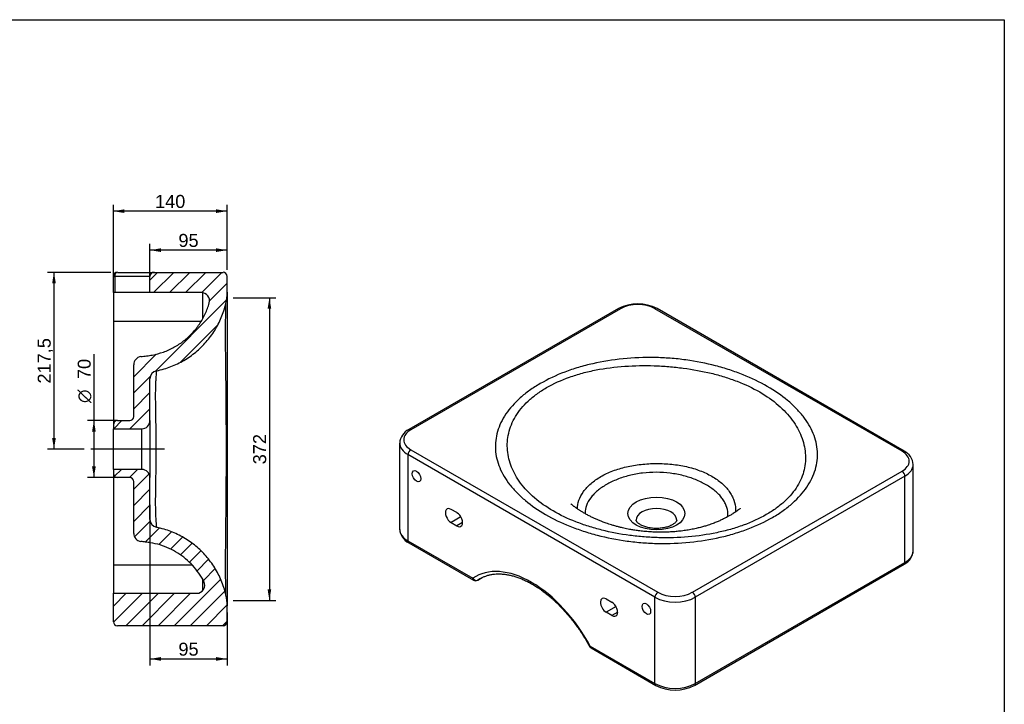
# Model space of a CAD drawing. Header units: millimetres. Extents: x 11 to 285, y 7 to 203.
# Tile 3 of 3: x 133 to 284, y 98 to 203. Entities that reach past the tile are written whole.
import ezdxf
from ezdxf.enums import TextEntityAlignment as Align
from ezdxf.lldxf.tags import DXFTag

# ---------------------------------------------------------------- set-up
doc = ezdxf.new("R2010")
doc.units = ezdxf.units.MM
for name, color, linetype in [('1', 7, 'Continuous'), ('Default', 7, 'Continuous'), ('LINES_50X44', 7, 'Continuous')]:
    doc.layers.add(name, color=color, linetype=linetype)
doc.styles.add('SEACAD_Arial', font='arial.ttf')
doc.styles.add('SEACAD_Solid_Edge_ANSI1_Symbols', font='semeca1.ttf')
tags = doc.linetypes.add('CENTER2', pattern=[28.575, 19.05, -3.175, 3.175, -3.175]).pattern_tags.tags
tags[10:11] = [DXFTag(74, 4), DXFTag(75, 0), DXFTag(340, '0'), DXFTag(46, 0.0), DXFTag(50, 0.0), DXFTag(44, 0.0), DXFTag(45, 0.0)]
tags[8:9] = [DXFTag(74, 4), DXFTag(75, 0), DXFTag(340, '0'), DXFTag(46, 0.0), DXFTag(50, 0.0), DXFTag(44, 0.0), DXFTag(45, 0.0)]
tags[6:7] = [DXFTag(74, 4), DXFTag(75, 0), DXFTag(340, '0'), DXFTag(46, 0.0), DXFTag(50, 0.0), DXFTag(44, 0.0), DXFTag(45, 0.0)]
tags[4:5] = [DXFTag(74, 4), DXFTag(75, 0), DXFTag(340, '0'), DXFTag(46, 0.0), DXFTag(50, 0.0), DXFTag(44, 0.0), DXFTag(45, 0.0)]
doc.dimstyles.new('ISO_PALLINATURA', dxfattribs={"dimtxt": 2, "dimasz": 1.7, "dimexe": 1, "dimexo": 1, "dimgap": 1, "dimtad": 1, "dimlfac": 8, "dimtxsty": 'SEACAD_Arial', "dimblk1": '_SE_FILLED', "dimblk2": '_SE_FILLED', "dimsah": 1, "dimcen": 1, "dimadec": 0, "dimazin": 0, "dimtfac": 1, "dimtmove": 0, "dimatfit": 3, "dimfxl": 1, "dimtolj": 1, "dimarcsym": 0})

# ---------------------------------------------------------------- blocks, each defined once
blk = doc.blocks.new('SEANNOT_GROUP1')
at = {"layer": 'Default', "color": 7, "linetype": 'CENTER2'}
blk.add_line((155.15, 136.79), (143.78, 136.79), dxfattribs=at)
blk = doc.blocks.new('SE4')
at = {"layer": 'LINES_50X44', "linetype": 'Continuous'}
h = blk.add_hatch(dxfattribs=at)
h.set_pattern_fill('ANSI31', scale=0.55118, angle=9.362e-06, style=0)
edge = h.paths.add_edge_path()
edge.add_line((147.28, 140.54), (147.28, 139.92))
edge.add_line((147.28, 139.92), (151.65, 139.92))
edge.add_arc((151.65, 141.17), 1.25, 270, 360)
edge.add_line((152.9, 141.17), (152.9, 147.61))
edge.add_arc((154.15, 147.61), 1.25, 101.4079, 180, ccw=False)
edge.add_spline(control_points=[(153.91, 148.83), (154.3, 148.91), (154.69, 149.01), (155.79, 149.33), (156.48, 149.6), (157.82, 150.24), (158.46, 150.62), (159.68, 151.47), (160.25, 151.94), (161.31, 152.98), (161.8, 153.54), (162.68, 154.73), (163.07, 155.36), (163.75, 156.68), (164.04, 157.37), (164.39, 158.45), (164.5, 158.84), (164.59, 159.24)], knot_values=[0.056914, 0.056914, 0.056914, 0.056914, 0.124782, 0.124782, 0.249782, 0.249782, 0.374782, 0.374782, 0.499782, 0.499782, 0.624782, 0.624782, 0.749782, 0.749782, 0.874782, 0.874782, 0.942869, 0.942869, 0.942869, 0.942869], degree=3, periodic=0)
edge.add_arc((157.28, 160.91), 7.5, 347.0804, 360)
edge.add_line((164.78, 160.91), (164.78, 163.36))
edge.add_arc((164.15, 163.36), 0.625, 0, 90)
edge.add_line((164.15, 163.98), (153.53, 163.98))
edge.add_arc((153.53, 163.36), 0.625, 90, 180)
edge.add_line((152.9, 163.36), (152.9, 160.86))
edge.add_line((152.9, 160.86), (160.81, 160.86))
edge.add_arc((160.81, 159.61), 1.25, -15.6909, 90, ccw=False)
edge.add_spline(control_points=[(162.02, 159.27), (161.86, 158.69), (161.65, 158.13), (161.33, 157.45), (161.27, 157.32), (161.13, 157.05), (161.06, 156.92), (160.84, 156.53), (160.69, 156.28), (160.19, 155.54), (159.82, 155.07), (159.31, 154.53), (159.2, 154.42), (158.99, 154.21), (158.88, 154.1), (158.55, 153.8), (158.32, 153.61), (157.62, 153.06), (157.12, 152.74), (156.47, 152.38), (156.34, 152.31), (156.07, 152.17), (155.93, 152.11), (155.52, 151.93), (155.25, 151.82), (154.41, 151.52), (153.84, 151.36), (153.12, 151.23), (152.97, 151.2), (152.68, 151.16), (152.53, 151.14), (152.09, 151.09), (151.79, 151.05), (151.5, 151.01)], knot_values=[0, 0, 0, 0, 0.125, 0.125, 0.15625, 0.15625, 0.1875, 0.1875, 0.25, 0.25, 0.375, 0.375, 0.40625, 0.40625, 0.4375, 0.4375, 0.5, 0.5, 0.625, 0.625, 0.65625, 0.65625, 0.6875, 0.6875, 0.75, 0.75, 0.875, 0.875, 0.90625, 0.90625, 0.9375, 0.9375, 1, 1, 1, 1], degree=3, periodic=0)
edge.add_arc((151.65, 149.77), 1.25, 97.1725, 180)
edge.add_line((150.4, 149.77), (150.4, 141.79))
edge.add_arc((149.78, 141.79), 0.625, 270, 360, ccw=False)
edge.add_line((149.78, 141.17), (147.9, 141.17))
edge.add_arc((147.9, 140.54), 0.625, 90, 180)
h = blk.add_hatch(dxfattribs=at)
h.set_pattern_fill('ANSI31', scale=0.55118, angle=9.362e-06, style=0)
edge = h.paths.add_edge_path()
edge.add_line((147.9, 132.42), (149.78, 132.42))
edge.add_arc((149.78, 131.79), 0.625, 0, 90, ccw=False)
edge.add_line((150.4, 131.79), (150.4, 123.82))
edge.add_arc((151.65, 123.82), 1.25, 180, 262.8275)
edge.add_spline(control_points=[(151.5, 122.58), (151.75, 122.54), (151.99, 122.51), (152.37, 122.47), (152.49, 122.45), (152.74, 122.42), (152.86, 122.4), (153.48, 122.3), (153.97, 122.19), (154.69, 121.97), (154.92, 121.89), (155.4, 121.71), (155.63, 121.62), (156.31, 121.3), (156.75, 121.07), (157.59, 120.54), (158, 120.24), (158.58, 119.76), (158.77, 119.59), (159.13, 119.25), (159.31, 119.07), (159.81, 118.52), (160.12, 118.13), (160.55, 117.51), (160.69, 117.3), (160.89, 116.98), (160.95, 116.87), (161.07, 116.65), (161.13, 116.54), (161.19, 116.43)], knot_values=[0, 0, 0, 0, 0.0625, 0.0625, 0.09375, 0.09375, 0.125, 0.125, 0.25, 0.25, 0.3125, 0.3125, 0.375, 0.375, 0.5, 0.5, 0.625, 0.625, 0.6875, 0.6875, 0.75, 0.75, 0.875, 0.875, 0.9375, 0.9375, 0.96875, 0.96875, 1, 1, 1, 1], degree=3, periodic=0)
edge.add_arc((160.08, 115.86), 1.25, -90, 27.2576, ccw=False)
edge.add_line((160.08, 114.61), (147.28, 114.61))
edge.add_line((147.28, 114.61), (147.28, 110.23))
edge.add_arc((147.9, 110.23), 0.625, 180, 270)
edge.add_line((147.9, 109.61), (164.15, 109.61))
edge.add_arc((164.15, 110.23), 0.625, 270, 360)
edge.add_line((164.78, 110.23), (164.78, 112.67))
edge.add_arc((157.28, 112.67), 7.5, 0, 12.9196)
edge.add_spline(control_points=[(164.59, 114.35), (164.5, 114.74), (164.39, 115.13), (164.04, 116.22), (163.75, 116.91), (163.07, 118.23), (162.68, 118.86), (161.8, 120.05), (161.31, 120.61), (160.25, 121.65), (159.68, 122.12), (158.46, 122.97), (157.82, 123.34), (156.48, 123.99), (155.79, 124.25), (154.69, 124.58), (154.3, 124.68), (153.91, 124.75)], knot_values=[0.056914, 0.056914, 0.056914, 0.056914, 0.125, 0.125, 0.25, 0.25, 0.375, 0.375, 0.5, 0.5, 0.625, 0.625, 0.75, 0.75, 0.875, 0.875, 0.942869, 0.942869, 0.942869, 0.942869], degree=3, periodic=0)
edge.add_arc((154.15, 125.98), 1.25, 180, 258.5921, ccw=False)
edge.add_line((152.9, 125.98), (152.9, 132.42))
edge.add_arc((151.65, 132.42), 1.25, 0, 90)
edge.add_line((151.65, 133.67), (147.28, 133.67))
edge.add_line((147.28, 133.67), (147.28, 133.04))
edge.add_arc((147.9, 133.04), 0.625, 180, 270)
at = {"layer": 'LINES_50X44', "color": 7, "linetype": 'Continuous'}
for p, q in [((147.9, 163.98), (153.53, 163.98)), ((153.53, 163.98), (164.15, 163.98)), ((147.28, 160.86), (147.28, 163.36)), ((147.28, 163.36), (147.48, 163.36)), ((147.48, 163.36), (147.48, 160.86)), ((152.9, 163.36), (147.48, 163.36)), ((152.9, 160.86), (152.9, 163.36)), ((164.78, 160.91), (164.78, 163.36)), ((147.48, 160.86), (147.28, 160.86)), ((147.28, 160.86), (147.28, 156.48)), ((152.9, 160.86), (147.48, 160.86)), ((160.81, 160.86), (152.9, 160.86)), ((161.03, 156.86), (161.03, 160.84)), ((164.78, 160.91), (164.78, 112.67)), ((147.28, 156.48), (147.28, 140.54)), ((147.28, 156.48), (160.8, 156.48)), ((150.4, 141.79), (150.4, 149.77)), ((152.9, 141.17), (152.9, 147.61)), ((147.9, 141.17), (149.78, 141.17)), ((152.9, 141.17), (152.9, 132.42)), ((147.28, 140.54), (147.28, 139.92)), ((147.28, 133.67), (147.28, 139.92)), ((147.28, 139.92), (151.65, 139.92)), ((151.65, 133.67), (151.65, 139.92)), ((147.28, 133.67), (147.28, 133.04)), ((151.65, 133.67), (147.28, 133.67)), ((147.28, 133.04), (147.28, 118.98)), ((149.78, 132.42), (147.9, 132.42)), ((152.9, 125.98), (152.9, 132.42)), ((150.4, 123.82), (150.4, 131.79)), ((147.28, 118.98), (147.28, 114.61)), ((147.28, 118.98), (159.38, 118.98)), ((161.03, 115.05), (161.03, 116.71)), ((147.28, 114.61), (160.08, 114.61)), ((147.28, 110.23), (147.28, 114.61)), ((164.78, 110.23), (164.78, 112.67)), ((164.15, 109.61), (147.9, 109.61))]:
    blk.add_line(p, q, dxfattribs=at)
for centre, radius, start, end in [((147.9, 163.36), 0.625, 90, 180), ((153.53, 163.36), 0.625, 90, 180), ((164.15, 163.36), 0.625, 0, 90), ((160.81, 159.61), 1.25, 344.3091, 90), ((157.28, 160.91), 7.5, 347.0804, 0), ((151.65, 149.77), 1.25, 97.1725, 180), ((151.65, 149.77), 1.25, 97.1745, 180.0004), ((154.15, 147.61), 1.25, 101.4079, 180), ((147.9, 140.54), 0.625, 90, 180), ((149.78, 141.79), 0.625, 270, 0), ((151.65, 141.17), 1.25, 270, 0), ((151.65, 132.42), 1.25, 0, 90), ((147.9, 133.04), 0.625, 180, 270), ((149.78, 131.79), 0.625, 0, 90), ((154.15, 125.98), 1.25, 180, 258.5921), ((151.65, 123.82), 1.25, 180, 262.8275), ((160.08, 115.86), 1.25, 270, 27.2576), ((157.28, 112.67), 7.5, 0, 12.9196), ((147.9, 110.23), 0.625, 180, 270), ((164.15, 110.23), 0.625, 270, 0)]:
    blk.add_arc(centre, radius, start, end, dxfattribs=at)
blk.add_ellipse((147.9, 163.36), major_axis=(0, 0.625), ratio=0.675351, start_param=0, end_param=1.570796, dxfattribs=at)
for points, knots in [([(151.5, 151.01), (151.79, 151.05), (152.09, 151.09), (152.68, 151.16), (152.97, 151.2), (153.84, 151.36), (154.41, 151.52), (155.25, 151.82), (155.52, 151.93), (156.07, 152.17), (156.34, 152.31), (157.12, 152.74), (157.62, 153.06), (158.32, 153.61), (158.55, 153.8), (158.99, 154.2), (159.21, 154.42), (159.82, 155.07), (160.19, 155.54), (160.85, 156.52), (161.15, 157.04), (161.65, 158.13), (161.86, 158.69), (162.02, 159.27)], [0, 0, 0, 0, 0.0625, 0.0625, 0.125, 0.125, 0.25, 0.25, 0.3125, 0.3125, 0.375, 0.375, 0.5, 0.5, 0.5625, 0.5625, 0.625, 0.625, 0.75, 0.75, 0.875, 0.875, 1, 1, 1, 1]), ([(153.91, 148.83), (154.3, 148.91), (154.69, 149.01), (155.79, 149.33), (156.48, 149.6), (157.82, 150.24), (158.46, 150.62), (159.68, 151.47), (160.25, 151.94), (161.31, 152.98), (161.8, 153.54), (162.68, 154.73), (163.07, 155.36), (163.75, 156.68), (164.04, 157.37), (164.39, 158.45), (164.5, 158.84), (164.59, 159.24)], [0, 0, 0, 0, 0.076605, 0.076605, 0.217696, 0.217696, 0.358787, 0.358787, 0.499877, 0.499877, 0.640968, 0.640968, 0.782059, 0.782059, 0.923149, 0.923149, 1, 1, 1, 1]), ([(164.59, 114.35), (164.59, 114.35), (164.59, 114.5), (164.58, 114.94), (164.57, 115.12), (164.57, 115.55), (164.56, 115.8), (164.55, 116.64), (164.54, 117.33), (164.54, 118.53), (164.54, 118.97), (164.54, 119.88), (164.54, 120.36), (164.55, 121.37), (164.55, 121.9), (164.57, 123.01), (164.57, 123.59), (164.59, 125.41), (164.61, 126.69), (164.63, 128.72), (164.63, 129.42), (164.64, 130.49), (164.64, 130.86), (164.65, 131.58), (164.65, 131.95), (164.66, 133.79), (164.66, 135.29), (164.66, 137.57), (164.66, 138.33), (164.66, 139.84), (164.65, 140.6), (164.64, 142.81), (164.63, 144.22), (164.61, 146.25), (164.61, 146.92), (164.59, 148.21), (164.59, 148.84), (164.56, 150.63), (164.55, 151.73), (164.54, 153.25), (164.54, 153.74), (164.54, 154.65), (164.54, 155.07), (164.54, 156.27), (164.55, 156.95), (164.56, 157.8), (164.57, 158.05), (164.57, 158.48), (164.58, 158.66), (164.59, 159.09), (164.59, 159.24), (164.59, 159.24)], [0, 0, 0, 0, 0.0625, 0.0625, 0.09375, 0.09375, 0.125, 0.125, 0.1875, 0.1875, 0.21875, 0.21875, 0.25, 0.25, 0.28125, 0.28125, 0.3125, 0.3125, 0.375, 0.375, 0.40625, 0.40625, 0.421875, 0.421875, 0.4375, 0.4375, 0.5, 0.5, 0.53125, 0.53125, 0.5625, 0.5625, 0.625, 0.625, 0.65625, 0.65625, 0.6875, 0.6875, 0.75, 0.75, 0.78125, 0.78125, 0.8125, 0.8125, 0.875, 0.875, 0.90625, 0.90625, 0.9375, 0.9375, 1, 1, 1, 1]), ([(153.91, 148.83), (153.91, 148.83), (153.9, 148.76), (153.87, 148.55), (153.86, 148.46), (153.84, 148.24), (153.83, 148.11), (153.81, 147.82), (153.8, 147.66), (153.78, 147.29), (153.77, 147.09), (153.75, 146.44), (153.73, 145.94), (153.72, 144.82), (153.73, 144.2), (153.74, 142.88), (153.75, 142.18), (153.77, 141.08), (153.78, 140.7), (153.79, 139.94), (153.8, 139.56), (153.82, 138.39), (153.83, 137.6), (153.83, 136), (153.82, 135.21), (153.8, 134.03), (153.79, 133.64), (153.78, 132.88), (153.77, 132.51), (153.76, 131.78), (153.75, 131.42), (153.74, 130.71), (153.74, 130.37), (153.73, 129.37), (153.72, 128.76), (153.73, 127.65), (153.75, 127.14), (153.78, 126.28), (153.8, 125.92), (153.83, 125.48), (153.84, 125.35), (153.86, 125.13), (153.87, 125.04), (153.9, 124.83), (153.91, 124.75), (153.91, 124.75)], [0, 0, 0, 0, 0.0625, 0.0625, 0.09375, 0.09375, 0.125, 0.125, 0.15625, 0.15625, 0.1875, 0.1875, 0.25, 0.25, 0.3125, 0.3125, 0.375, 0.375, 0.40625, 0.40625, 0.4375, 0.4375, 0.5, 0.5, 0.5625, 0.5625, 0.59375, 0.59375, 0.625, 0.625, 0.65625, 0.65625, 0.6875, 0.6875, 0.75, 0.75, 0.8125, 0.8125, 0.875, 0.875, 0.90625, 0.90625, 0.9375, 0.9375, 1, 1, 1, 1]), ([(164.59, 114.35), (164.5, 114.74), (164.39, 115.13), (164.04, 116.22), (163.75, 116.91), (163.07, 118.23), (162.68, 118.86), (161.8, 120.05), (161.31, 120.61), (160.25, 121.65), (159.68, 122.12), (158.46, 122.97), (157.82, 123.34), (156.48, 123.99), (155.79, 124.25), (154.69, 124.58), (154.3, 124.68), (153.91, 124.75)], [0, 0, 0, 0, 0.076851, 0.076851, 0.217941, 0.217941, 0.359032, 0.359032, 0.500123, 0.500123, 0.641213, 0.641213, 0.782304, 0.782304, 0.923395, 0.923395, 1, 1, 1, 1]), ([(161.19, 116.43), (160.96, 116.87), (160.7, 117.31), (160.12, 118.13), (159.81, 118.52), (159.14, 119.25), (158.77, 119.6), (158, 120.24), (157.59, 120.54), (156.75, 121.07), (156.31, 121.3), (155.4, 121.72), (154.93, 121.9), (153.97, 122.19), (153.48, 122.3), (152.74, 122.42), (152.49, 122.45), (151.99, 122.51), (151.75, 122.54), (151.5, 122.58)], [0, 0, 0, 0, 0.125, 0.125, 0.25, 0.25, 0.375, 0.375, 0.5, 0.5, 0.625, 0.625, 0.75, 0.75, 0.875, 0.875, 0.9375, 0.9375, 1, 1, 1, 1])]:
    blk.add_open_spline(points, degree=3, knots=knots, dxfattribs=at)
blk = doc.blocks.new('DMBLK8')
at = {"layer": 'Default', "linetype": 'Continuous'}
for points in [[(154.6, 167.68), (152.9, 167.39), (154.6, 167.11)], [(163.08, 167.68), (163.08, 167.11), (164.78, 167.39)]]:
    blk.add_hatch(color=7, dxfattribs=at).paths.add_polyline_path(points)
at = {"layer": 'Default', "color": 7, "linetype": 'Continuous'}
for p, q in [((152.9, 163.11), (152.9, 168.39)), ((164.78, 164.36), (164.78, 168.39)), ((164.78, 167.39), (152.9, 167.39))]:
    blk.add_line(p, q, dxfattribs=at)
at = {"layer": 'Default', "color": 7, "linetype": 'Continuous', "style": 'SEACAD_Arial'}
blk.add_text('95', height=2, dxfattribs=at).set_placement((157.28, 169.89), align=Align.TOP_LEFT)
blk = doc.blocks.new('_SE_FILLED')
at = {"color": 0}
blk.add_line((0, 0), (-1, 0), dxfattribs=at)
blk.add_solid([(0, 0), (-1, -0.1665), (-1, 0.1665), (0, 0)], dxfattribs=at)
blk = doc.blocks.new('DMBLK9')
at = {"layer": 'Default', "linetype": 'Continuous'}
for points in [[(148.98, 173.68), (147.28, 173.39), (148.98, 173.11)], [(163.08, 173.68), (163.08, 173.11), (164.78, 173.39)]]:
    blk.add_hatch(color=7, dxfattribs=at).paths.add_polyline_path(points)
at = {"layer": 'Default', "color": 7, "linetype": 'Continuous'}
for p, q in [((147.28, 163.11), (147.28, 174.39)), ((164.78, 164.36), (164.78, 174.39)), ((164.78, 173.39), (147.28, 173.39))]:
    blk.add_line(p, q, dxfattribs=at)
at = {"layer": 'Default', "color": 7, "linetype": 'Continuous', "style": 'SEACAD_Arial'}
blk.add_text('140', height=2, dxfattribs=at).set_placement((153.68, 175.89), align=Align.TOP_LEFT)
blk = doc.blocks.new('DMBLK10')
at = {"layer": 'Default', "linetype": 'Continuous'}
for points in [[(137.85, 162.28), (138.42, 162.28), (138.13, 163.98)], [(137.85, 138.49), (138.13, 136.79), (138.42, 138.49)]]:
    blk.add_hatch(color=7, dxfattribs=at).paths.add_polyline_path(points)
at = {"layer": 'Default', "color": 7, "linetype": 'Continuous'}
for p, q in [((146.9, 163.98), (137.13, 163.98)), ((138.13, 163.98), (138.13, 136.79)), ((142.78, 136.79), (137.13, 136.79))]:
    blk.add_line(p, q, dxfattribs=at)
at = {"layer": 'Default', "color": 7, "linetype": 'Continuous', "style": 'SEACAD_Arial'}
blk.add_text('217,5', height=2, rotation=90, dxfattribs=at).set_placement((135.63, 146.87), align=Align.TOP_LEFT)
blk = doc.blocks.new('DMBLK11')
at = {"layer": 'Default', "linetype": 'Continuous'}
for points in [[(143.99, 139.47), (144.56, 139.47), (144.28, 141.17)], [(143.99, 134.12), (144.28, 132.42), (144.56, 134.12)]]:
    blk.add_hatch(color=7, dxfattribs=at).paths.add_polyline_path(points)
at = {"layer": 'Default', "color": 7, "linetype": 'Continuous'}
for p, q in [((144.28, 151.39), (144.28, 132.42)), ((147.84, 141.17), (143.28, 141.17)), ((147.84, 132.42), (143.28, 132.42))]:
    blk.add_line(p, q, dxfattribs=at)
for s, style, p in [('70', 'SEACAD_Arial', (141.78, 147.56)), ('O', 'SEACAD_Solid_Edge_ANSI1_Symbols', (141.78, 143.88))]:
    blk.add_text(s, height=2, rotation=90, dxfattribs=dict(at, style=style)).set_placement(p, align=Align.TOP_LEFT)
blk = doc.blocks.new('DMBLK12')
at = {"layer": 'Default', "linetype": 'Continuous'}
for points in [[(171.56, 158.37), (171.28, 160.07), (171, 158.37)], [(171.56, 115.22), (171, 115.22), (171.28, 113.52)]]:
    blk.add_hatch(color=7, dxfattribs=at).paths.add_polyline_path(points)
at = {"layer": 'Default', "color": 7, "linetype": 'Continuous'}
for p, q in [((165.73, 160.07), (172.28, 160.07)), ((171.28, 160.07), (171.28, 113.52)), ((165.73, 113.52), (172.28, 113.52))]:
    blk.add_line(p, q, dxfattribs=at)
at = {"layer": 'Default', "color": 7, "linetype": 'Continuous', "style": 'SEACAD_Arial'}
blk.add_text('372', height=2, rotation=90, dxfattribs=at).set_placement((168.78, 134.45), align=Align.TOP_LEFT)
blk = doc.blocks.new('DMBLK13')
at = {"layer": 'Default', "linetype": 'Continuous'}
for points in [[(154.6, 104.23), (154.6, 104.8), (152.9, 104.51)], [(163.08, 104.23), (164.78, 104.51), (163.08, 104.8)]]:
    blk.add_hatch(color=7, dxfattribs=at).paths.add_polyline_path(points)
at = {"layer": 'Default', "color": 7, "linetype": 'Continuous'}
for p, q in [((152.9, 128.2), (152.9, 103.51)), ((164.78, 111.67), (164.78, 103.51)), ((152.9, 104.51), (164.78, 104.51))]:
    blk.add_line(p, q, dxfattribs=at)
at = {"layer": 'Default', "color": 7, "linetype": 'Continuous', "style": 'SEACAD_Arial'}
blk.add_text('95', height=2, dxfattribs=at).set_placement((157.28, 107.01), align=Align.TOP_LEFT)
blk = doc.blocks.new('SE6')
at = {"layer": 'LINES_50X44', "color": 7, "linetype": 'Continuous'}
for p, q in [((224.99, 158.42), (192.73, 139.8)), ((225.31, 158.39), (193.05, 139.76)), ((268.62, 136.45), (230.61, 158.39)), ((268.93, 136.48), (230.92, 158.42)), ((191.32, 137.72), (191.32, 124.46)), ((193.05, 136.7), (231.05, 114.76)), ((192.6, 135.94), (192.6, 122.67)), ((230.61, 113.99), (192.6, 135.94)), ((236.36, 114.76), (268.62, 133.39)), ((270.34, 121.14), (270.34, 134.41)), ((269.06, 132.62), (236.8, 113.99)), ((269.06, 119.35), (269.06, 132.62)), ((200.12, 127.01), (199.23, 127.52)), ((200.74, 126.35), (199.23, 125.48)), ((199.23, 125.48), (200.12, 124.97)), ((201, 125.48), (200.12, 124.97)), ((192.6, 122.67), (202.57, 116.91)), ((192.73, 122.38), (202.7, 116.63)), ((236.67, 100.44), (268.93, 119.07)), ((236.8, 100.73), (269.06, 119.35)), ((203.33, 116.63), (204.04, 117.04)), ((203.34, 116.64), (204.04, 117.04)), ((223.1, 113.74), (223.98, 113.23)), ((230.61, 100.73), (230.61, 113.99)), ((236.8, 113.99), (236.8, 100.73)), ((224.61, 112.57), (223.1, 111.7)), ((223.98, 111.19), (223.1, 111.7)), ((224.87, 111.7), (223.98, 111.19)), ((220.64, 106.48), (230.61, 100.73)), ((220.77, 106.2), (230.74, 100.44))]:
    blk.add_line(p, q, dxfattribs=at)
for centre, radius, start, end in [((227.96, 152.64), 6.49, 62.8439, 117.1561), ((193.78, 137.57), 2.46, 115.2526, 176.389), ((267.89, 134.26), 2.45, 3.4539, 64.8693), ((193.78, 124.61), 2.46, 184.0248, 244.7967), ((267.89, 121.29), 2.45, 295.1616, 357.0348), ((203.01, 117.17), 0.625, 240, 300), ((221.08, 106.74), 0.625, 208.5453, 240), ((233.7, 106.22), 6.49, 242.8439, 297.1561)]:
    blk.add_arc(centre, radius, start, end, dxfattribs=at)
for centre, major_axis, ratio, start_param, end_param in [((225.31, 157.88), (0.312, -0.541), 0.57735, 2.356194, 3.141593), ((227.96, 156.86), (3.75, 0), 0.57735, 0.785398, 2.356194), ((230.61, 157.88), (-0.312, -0.541), 0.57735, 3.141593, 3.926991), ((195.7, 138.23), (3.75, 0), 0.57735, 2.356194, 3.926991), ((193.05, 139.25), (0.312, -0.541), 0.57735, 2.356194, 3.141787), ((195.7, 137.72), (4.37, 0), 0.57735, 3.141368, 3.926991), ((193.05, 136.19), (0.312, 0.541), 0.57735, 0.785398, 2.356194), ((268.62, 135.94), (-0.312, -0.541), 0.57735, 3.141781, 3.926991), ((265.97, 134.92), (-3.75, 0), 0.57735, 2.356194, 3.926991), ((268.62, 132.88), (0.312, -0.541), 0.57735, 0.785398, 2.356194), ((265.97, 134.41), (-4.37, 0), 0.57735, 2.356194, 3.141368), ((199.23, 126.5), (0.62, -1.08), 0.57735, 2.356194, 5.497787), ((230.83, 125.86), (3.12, 0), 0.57735, 0.001152, 3.139712), ((200.12, 125.99), (-0.62, 1.08), 0.57735, 2.356194, 5.497787), ((195.7, 124.46), (4.38, 0), 0.57735, 3.141593, 3.147738), ((195.7, 124.46), (4.38, 0), 0.57735, 3.147738, 3.926991), ((193.05, 122.92), (0.312, 0.541), 0.57735, 2.356194, 3.141593), ((265.97, 121.14), (-4.37, 0), 0.57735, 2.356194, 3.141593), ((265.97, 121.14), (-4.37, 0), 0.57735, 3.141593, 3.147738), ((211.61, 102.14), (8.66, -15.01), 0.57735, 1.526838, 3.185551), ((268.62, 119.61), (-0.312, 0.541), 0.57735, 3.141593, 3.926991), ((203.01, 117.17), (0.312, 0.541), 0.57735, 2.356194, 3.141593), ((203.01, 117.17), (-0.353, 0.516), 0.815708, 1.50873, 3.079526), ((212.05, 102.4), (8.35, -14.46), 0.57735, 3.145125, 3.185551), ((212.05, 102.4), (8.35, -14.46), 0.57735, 3.141593, 3.145125), ((203.01, 117.17), (-0.312, 0.541), 0.57735, 3.141593, 3.185551), ((223.1, 112.72), (0.62, -1.08), 0.57735, 2.356195, 5.497787), ((231.05, 114.25), (0.312, 0.541), 0.57735, 0.785398, 2.356194), ((233.7, 115.78), (4.37, 0), 0.57735, 3.926991, 5.497787), ((233.7, 116.29), (-3.75, 0), 0.57735, 0.785398, 2.356194), ((236.36, 114.25), (-0.312, 0.541), 0.57735, 3.926991, 5.497787), ((223.98, 112.21), (-0.62, 1.08), 0.57735, 2.356194, 5.497787), ((221.08, 106.74), (0.549, 0.299), 0.03588, 3.141309, 3.757528), ((221.08, 106.74), (0.312, 0.541), 0.57735, 2.356194, 3.141593), ((233.7, 102.51), (-4.38, 0), 0.57735, 0.785398, 2.356194), ((231.05, 100.98), (0.312, 0.541), 0.57735, 2.356194, 3.141792), ((236.36, 100.98), (-0.312, 0.541), 0.57735, 3.141387, 3.926991)]:
    blk.add_ellipse(centre, major_axis=major_axis, ratio=ratio, start_param=start_param, end_param=end_param, dxfattribs=at)
for centre, major_axis in [((193.93, 132.62), (0.469, -0.812)), ((230.83, 126.88), (-4.38, 0)), ((229.28, 112.21), (0.469, -0.812))]:
    blk.add_ellipse(centre, major_axis=major_axis, ratio=0.57735, dxfattribs=at)
for points, knots in [([(247.89, 146.42), (249.04, 145.76), (250.08, 145.04), (251.45, 143.9), (251.88, 143.51), (252.48, 142.9), (252.67, 142.69), (253.04, 142.27), (253.22, 142.06), (254.05, 140.99), (254.57, 140.11), (255.13, 138.76), (255.28, 138.3), (255.5, 137.38), (255.57, 136.9), (255.66, 135.5), (255.55, 134.57), (255.15, 133.2), (254.97, 132.74), (254.54, 131.83), (254.28, 131.39), (253.4, 130.09), (252.66, 129.26), (251.33, 128.08), (250.85, 127.7), (249.83, 126.97), (249.28, 126.62), (247.55, 125.62), (246.3, 125.03), (244.26, 124.25), (243.56, 124.02), (242.11, 123.58), (241.38, 123.39), (239.13, 122.88), (237.57, 122.63), (234.36, 122.31), (232.74, 122.24), (230.33, 122.29), (229.52, 122.33), (227.91, 122.45), (227.1, 122.54), (224.74, 122.86), (223.21, 123.16), (221, 123.74), (220.27, 123.95), (218.86, 124.41), (218.17, 124.66), (216.18, 125.46), (214.94, 126.06), (212.63, 127.39), (211.6, 128.1), (210.22, 129.25), (209.79, 129.64), (209.19, 130.25), (209, 130.45), (208.63, 130.87), (208.45, 131.08), (207.61, 132.15), (207.09, 133.03), (206.53, 134.39), (206.38, 134.84), (206.16, 135.77), (206.09, 136.24), (206.01, 137.65), (206.11, 138.57), (206.51, 139.95), (206.69, 140.41), (207.12, 141.31), (207.38, 141.76), (208.26, 143.06), (209, 143.89), (210.33, 145.07), (210.81, 145.45), (211.84, 146.18), (212.38, 146.53), (214.11, 147.53), (215.37, 148.13), (217.4, 148.9), (218.11, 149.14), (219.55, 149.57), (220.29, 149.76), (222.54, 150.27), (224.09, 150.52), (227.31, 150.84), (228.93, 150.91), (231.35, 150.86), (232.15, 150.82), (233.76, 150.7), (234.57, 150.61), (236.93, 150.29), (238.46, 149.99), (240.67, 149.41), (241.4, 149.2), (242.82, 148.73), (243.5, 148.49), (245.49, 147.69), (246.73, 147.09), (247.89, 146.42)], [0, 0, 0, 0, 0.03125, 0.03125, 0.046875, 0.046875, 0.054688, 0.054688, 0.0625, 0.0625, 0.09375, 0.09375, 0.109375, 0.109375, 0.125, 0.125, 0.15625, 0.15625, 0.171875, 0.171875, 0.1875, 0.1875, 0.21875, 0.21875, 0.234375, 0.234375, 0.25, 0.25, 0.28125, 0.28125, 0.296875, 0.296875, 0.3125, 0.3125, 0.34375, 0.34375, 0.375, 0.375, 0.390625, 0.390625, 0.40625, 0.40625, 0.4375, 0.4375, 0.453125, 0.453125, 0.46875, 0.46875, 0.5, 0.5, 0.53125, 0.53125, 0.546875, 0.546875, 0.554687, 0.554687, 0.5625, 0.5625, 0.59375, 0.59375, 0.609375, 0.609375, 0.625, 0.625, 0.65625, 0.65625, 0.671875, 0.671875, 0.6875, 0.6875, 0.71875, 0.71875, 0.734375, 0.734375, 0.75, 0.75, 0.78125, 0.78125, 0.796875, 0.796875, 0.8125, 0.8125, 0.84375, 0.84375, 0.875, 0.875, 0.890625, 0.890625, 0.90625, 0.90625, 0.9375, 0.9375, 0.953125, 0.953125, 0.96875, 0.96875, 1, 1, 1, 1]), ([(247.74, 126.72), (248.28, 127.03), (248.78, 127.35), (249.73, 128.04), (250.17, 128.4), (251.37, 129.5), (252.01, 130.28), (252.76, 131.49), (252.97, 131.9), (253.33, 132.75), (253.46, 133.17), (253.76, 134.44), (253.82, 135.3), (253.7, 136.6), (253.63, 137.04), (253.42, 137.9), (253.29, 138.33), (252.79, 139.6), (252.33, 140.43), (251.43, 141.65), (251.1, 142.05), (250.38, 142.82), (250, 143.19), (248.74, 144.28), (247.79, 144.95), (245.64, 146.2), (244.48, 146.74), (242.61, 147.46), (241.96, 147.69), (240.63, 148.1), (239.94, 148.29), (237.86, 148.79), (236.43, 149.05), (234.22, 149.34), (233.47, 149.42), (231.97, 149.54), (231.22, 149.59), (228.96, 149.66), (227.45, 149.64), (224.44, 149.43), (222.97, 149.24), (220.85, 148.83), (220.15, 148.66), (219.12, 148.39), (218.78, 148.29), (218.12, 148.08), (217.79, 147.97), (216.19, 147.4), (215.01, 146.87), (213.39, 145.93), (212.88, 145.6), (211.94, 144.91), (211.5, 144.55), (210.3, 143.43), (209.65, 142.64), (208.9, 141.39), (208.69, 140.97), (208.34, 140.1), (208.2, 139.67), (207.9, 138.36), (207.84, 137.48), (207.96, 136.16), (208.03, 135.72), (208.24, 134.86), (208.37, 134.43), (208.88, 133.17), (209.34, 132.35), (210.23, 131.15), (210.56, 130.76), (211.28, 130), (211.67, 129.63), (212.92, 128.56), (213.87, 127.89), (216.02, 126.65), (217.19, 126.09), (219.06, 125.36), (219.7, 125.13), (221.03, 124.7), (221.72, 124.51), (223.8, 123.98), (225.24, 123.71), (227.45, 123.41), (228.2, 123.33), (229.7, 123.22), (230.45, 123.18), (232.71, 123.12), (234.22, 123.16), (237.23, 123.42), (238.7, 123.63), (240.82, 124.08), (241.52, 124.25), (242.55, 124.54), (242.89, 124.64), (243.55, 124.85), (243.88, 124.97), (245.48, 125.55), (246.66, 126.09), (247.74, 126.72)], [0, 0, 0, 0, 0.015625, 0.015625, 0.03125, 0.03125, 0.0625, 0.0625, 0.078125, 0.078125, 0.09375, 0.09375, 0.125, 0.125, 0.140625, 0.140625, 0.15625, 0.15625, 0.1875, 0.1875, 0.203125, 0.203125, 0.21875, 0.21875, 0.25, 0.25, 0.28125, 0.28125, 0.296875, 0.296875, 0.3125, 0.3125, 0.34375, 0.34375, 0.359375, 0.359375, 0.375, 0.375, 0.40625, 0.40625, 0.4375, 0.4375, 0.453125, 0.453125, 0.460937, 0.460937, 0.46875, 0.46875, 0.5, 0.5, 0.515625, 0.515625, 0.53125, 0.53125, 0.5625, 0.5625, 0.578125, 0.578125, 0.59375, 0.59375, 0.625, 0.625, 0.640625, 0.640625, 0.65625, 0.65625, 0.6875, 0.6875, 0.703125, 0.703125, 0.71875, 0.71875, 0.75, 0.75, 0.78125, 0.78125, 0.796875, 0.796875, 0.8125, 0.8125, 0.84375, 0.84375, 0.859375, 0.859375, 0.875, 0.875, 0.90625, 0.90625, 0.9375, 0.9375, 0.953125, 0.953125, 0.960937, 0.960937, 0.96875, 0.96875, 1, 1, 1, 1]), ([(222.28, 132.57), (222.85, 132.9), (223.46, 133.18), (224.44, 133.56), (224.79, 133.67), (225.48, 133.88), (225.84, 133.97), (226.56, 134.14), (226.93, 134.21), (227.69, 134.34), (228.08, 134.4), (229.25, 134.52), (230.03, 134.57), (231.62, 134.57), (232.42, 134.53), (233.96, 134.37), (234.71, 134.25), (235.8, 134.01), (236.16, 133.91), (236.86, 133.71), (237.19, 133.59), (238.17, 133.23), (238.78, 132.94), (239.91, 132.29), (240.42, 131.93), (241.1, 131.34), (241.31, 131.13), (241.7, 130.72), (241.87, 130.5), (242.18, 130.07), (242.32, 129.84), (242.56, 129.39), (242.66, 129.16), (242.9, 128.47), (242.99, 128), (242.99, 127.39), (242.98, 127.24), (242.96, 127.08)], [0, 0, 0, 0, 0.03125, 0.03125, 0.046875, 0.046875, 0.0625, 0.0625, 0.078125, 0.078125, 0.09375, 0.09375, 0.125, 0.125, 0.15625, 0.15625, 0.1875, 0.1875, 0.203125, 0.203125, 0.21875, 0.21875, 0.25, 0.25, 0.28125, 0.28125, 0.296875, 0.296875, 0.3125, 0.3125, 0.328125, 0.328125, 0.34375, 0.34375, 0.375, 0.375, 0.3853839, 0.3853839, 0.3853839, 0.3853839]), ([(218.68, 127.58), (218.68, 128.02), (218.76, 128.48), (219.07, 129.38), (219.31, 129.83), (219.77, 130.47), (219.95, 130.69), (220.33, 131.1), (220.54, 131.3), (221.21, 131.88), (221.71, 132.24), (222.28, 132.57)], [0.8753454, 0.8753454, 0.8753454, 0.8753454, 0.90625, 0.90625, 0.9375, 0.9375, 0.953125, 0.953125, 0.96875, 0.96875, 1, 1, 1, 1]), ([(238.48, 131.29), (237.97, 131.59), (237.43, 131.85), (236.55, 132.21), (236.25, 132.32), (235.63, 132.52), (235.31, 132.61), (234.33, 132.87), (233.65, 132.99), (232.27, 133.17), (231.54, 133.22), (230.12, 133.22), (229.41, 133.18), (228.36, 133.06), (228.01, 133), (227.33, 132.88), (226.99, 132.81), (226.34, 132.64), (226.02, 132.55), (225.4, 132.35), (225.09, 132.24), (224.2, 131.89), (223.65, 131.62), (222.63, 131.04), (222.18, 130.72), (221.57, 130.22), (221.38, 130.04), (221.03, 129.68), (220.87, 129.49), (220.44, 128.93), (220.22, 128.54), (219.93, 127.73), (219.85, 127.32), (219.85, 126.89), (219.85, 126.87), (219.85, 126.86)], [0, 0, 0, 0, 0.03125, 0.03125, 0.046875, 0.046875, 0.0625, 0.0625, 0.09375, 0.09375, 0.125, 0.125, 0.15625, 0.15625, 0.171875, 0.171875, 0.1875, 0.1875, 0.203125, 0.203125, 0.21875, 0.21875, 0.25, 0.25, 0.28125, 0.28125, 0.296875, 0.296875, 0.3125, 0.3125, 0.34375, 0.34375, 0.375, 0.375, 0.3761551, 0.3761551, 0.3761551, 0.3761551]), ([(241.78, 126.37), (241.8, 126.53), (241.81, 126.7), (241.81, 127.27), (241.73, 127.68), (241.51, 128.29), (241.41, 128.49), (241.19, 128.88), (241.06, 129.08), (240.77, 129.45), (240.61, 129.64), (240.26, 130), (240.07, 130.17), (239.45, 130.68), (238.99, 131), (238.48, 131.29)], [0.8626178, 0.8626178, 0.8626178, 0.8626178, 0.875, 0.875, 0.90625, 0.90625, 0.921875, 0.921875, 0.9375, 0.9375, 0.953125, 0.953125, 0.96875, 0.96875, 1, 1, 1, 1]), ([(243.72, 127.68), (243.72, 127.68), (243.7, 127.66), (243.61, 127.57), (243.44, 127.44), (243.21, 127.26), (242.94, 127.08), (242.67, 126.9), (242.49, 126.79), (242.25, 126.64), (241.93, 126.46), (241.6, 126.28), (241.2, 126.07), (240.74, 125.85), (240.16, 125.59), (239.53, 125.34), (238.87, 125.11), (238.22, 124.91), (237.59, 124.73), (236.9, 124.57), (236.15, 124.41), (235.32, 124.27), (234.48, 124.16), (233.63, 124.08), (232.76, 124.02), (231.78, 123.99), (230.79, 124), (229.82, 124.05), (228.93, 124.12), (228.11, 124.21), (227.37, 124.32), (226.76, 124.43), (226.25, 124.53), (225.82, 124.62), (225.4, 124.71), (224.94, 124.83), (224.42, 124.97), (223.8, 125.16), (223.13, 125.38), (222.48, 125.62), (221.94, 125.84), (221.48, 126.04), (221.05, 126.24), (220.59, 126.46), (220.18, 126.68), (219.84, 126.87), (219.6, 127), (219.39, 127.13), (219.21, 127.24), (219.04, 127.34), (218.87, 127.46), (218.67, 127.59), (218.49, 127.71), (218.35, 127.81), (218.24, 127.9), (218.12, 127.98), (218, 128.08), (217.89, 128.17), (217.8, 128.25), (217.72, 128.31), (217.68, 128.36), (217.67, 128.37), (217.67, 128.37)], [0.1150134, 0.1150134, 0.1150134, 0.1150134, 0.1293774, 0.1449696, 0.1592582, 0.1741045, 0.1907203, 0.201904, 0.2104689, 0.2195989, 0.2301344, 0.2412446, 0.2527438, 0.2715557, 0.28748, 0.3063297, 0.3265058, 0.3419744, 0.3568714, 0.3726594, 0.3901111, 0.4075263, 0.4255324, 0.4406274, 0.4574827, 0.4761315, 0.4966143, 0.514357, 0.5319172, 0.5480225, 0.5626587, 0.5758086, 0.5856199, 0.5943801, 0.6028564, 0.6133704, 0.6260649, 0.6390113, 0.6589615, 0.6760785, 0.6908632, 0.7035677, 0.7151066, 0.7298624, 0.7473187, 0.7555215, 0.7639545, 0.7715396, 0.7780351, 0.7835, 0.7902468, 0.7996294, 0.8089982, 0.8140792, 0.8196814, 0.8274553, 0.8354507, 0.8425093, 0.8526643, 0.8624333, 0.871985, 0.8811395, 0.8811395, 0.8811395, 0.8811395]), ([(233.96, 125.86), (233.96, 125.85), (233.96, 125.83), (233.95, 125.8), (233.92, 125.73), (233.87, 125.63), (233.78, 125.52), (233.65, 125.4), (233.48, 125.27), (233.27, 125.14), (233.03, 125.01), (232.75, 124.9), (232.45, 124.8), (232.11, 124.71), (231.76, 124.65), (231.39, 124.6), (231.01, 124.58), (230.62, 124.58), (230.24, 124.61), (229.87, 124.65), (229.52, 124.72), (229.18, 124.81), (228.87, 124.91), (228.6, 125.03), (228.36, 125.15), (228.16, 125.28), (227.99, 125.41), (227.87, 125.53), (227.79, 125.64), (227.74, 125.73), (227.71, 125.8), (227.71, 125.83), (227.71, 125.85), (227.71, 125.86)], [0, 0, 0, 0, 0.012029, 0.053478, 0.088679, 0.121009, 0.155251, 0.187815, 0.219851, 0.251883, 0.284118, 0.316689, 0.349629, 0.382916, 0.416501, 0.450316, 0.48429, 0.518348, 0.552412, 0.586383, 0.620185, 0.653748, 0.687002, 0.719895, 0.752395, 0.784517, 0.816351, 0.848111, 0.88008, 0.912873, 0.947657, 0.986877, 1, 1, 1, 1]), ([(203.67, 116.84), (203.79, 116.91), (204.02, 117.04), (204.44, 117.22), (204.9, 117.38), (205.39, 117.49), (205.89, 117.56), (206.41, 117.6), (206.95, 117.59), (207.5, 117.54), (208.06, 117.45), (208.63, 117.32), (209.21, 117.15), (209.8, 116.94), (210.4, 116.69), (211, 116.41), (211.61, 116.08), (212.21, 115.72), (212.82, 115.33), (213.43, 114.89), (214.03, 114.43), (214.63, 113.93), (215.22, 113.4), (215.8, 112.84), (216.37, 112.24), (216.93, 111.63), (217.48, 110.98), (218.01, 110.32), (218.53, 109.63), (219.03, 108.92), (219.51, 108.19), (219.96, 107.45), (220.31, 106.85), (220.48, 106.53), (220.54, 106.44)], [0, 0, 0, 0, 0.025032, 0.058316, 0.091529, 0.124594, 0.157467, 0.190131, 0.222597, 0.254889, 0.287039, 0.319078, 0.351038, 0.382942, 0.414812, 0.446664, 0.478509, 0.510354, 0.542205, 0.574067, 0.605942, 0.637832, 0.669738, 0.701659, 0.733594, 0.765543, 0.797503, 0.829474, 0.861454, 0.893442, 0.925434, 0.95743, 0.989428, 1, 1, 1, 1])]:
    blk.add_open_spline(points, degree=3, knots=knots, dxfattribs=at)

msp = doc.modelspace()

# ---------------------------------------------------------------- linework, layer by layer
at = {"layer": '1', "color": 7, "linetype": 'Continuous'}
for p, q in [((10.8564, 202.845), (284.3566, 202.845)), ((284.3566, 202.845), (284.3566, 7.2813))]:
    msp.add_line(p, q, dxfattribs=at)

# ---------------------------------------------------------------- block references
at = {"layer": 'Default'}
for name in ['SE4', 'SE6', 'SEANNOT_GROUP1']:
    msp.add_blockref(name, (0, 0), dxfattribs=at)

# ---------------------------------------------------------------- dimensions: what is measured, and where the dimension line sits
at = {"layer": 'Default', "color": 7, "linetype": 'Continuous'}
for base, p1, p2, picture, middle in [((147.2791, 173.3931), (164.7791, 163.3565), (147.2791, 162.1065), 'DMBLK9', (156.0291, 173.3931)), ((152.9041, 167.3931), (164.7791, 163.3565), (152.9041, 162.1065), 'DMBLK8', (158.8416, 167.3931)), ((164.7791, 104.514), (152.9041, 129.1996), (164.7791, 112.6739), 'DMBLK13', (158.8416, 104.514))]:
    dim = msp.add_linear_dim(base=base, p1=p1, p2=p2, text='\\A1;<>', dimstyle='ISO_PALLINATURA', dxfattribs=at)
    dim.commit()
    dim.dimension.update_dxf_attribs({"geometry": picture, "text_midpoint": middle, "dimtype": 160})
for base, p1, p2, angle, text, picture, middle, dimtype in [((138.1333, 136.794), (147.9041, 163.9815), (143.7791, 136.794), 90, '\\A1;<>', 'DMBLK10', (138.1333, 150.3877), 160), ((144.2775, 141.169), (148.8416, 141.169), (148.8416, 132.419), 270, '\\A1;%%C <>', 'DMBLK11', (144.2775, 143.181), 161)]:
    dim = msp.add_linear_dim(base=base, p1=p1, p2=p2, angle=angle, text=text, dimstyle='ISO_PALLINATURA', dxfattribs=at)
    dim.commit()
    dim.dimension.update_dxf_attribs({"geometry": picture, "text_midpoint": middle, "dimtype": dimtype})
dim = msp.add_linear_dim(base=(171.2811, 160.0703), p1=(164.7314, 160.0703), p2=(164.7314, 113.5177), angle=270, text='\\A1;<>', dimstyle='ISO_PALLINATURA', override={"dimdec": 0, "dimtdec": 0}, dxfattribs=at)
dim.commit()
dim.dimension.update_dxf_attribs({"geometry": 'DMBLK12', "text_midpoint": (171.2811, 136.794), "dimtype": 161})

doc.saveas('drawing.dxf')
